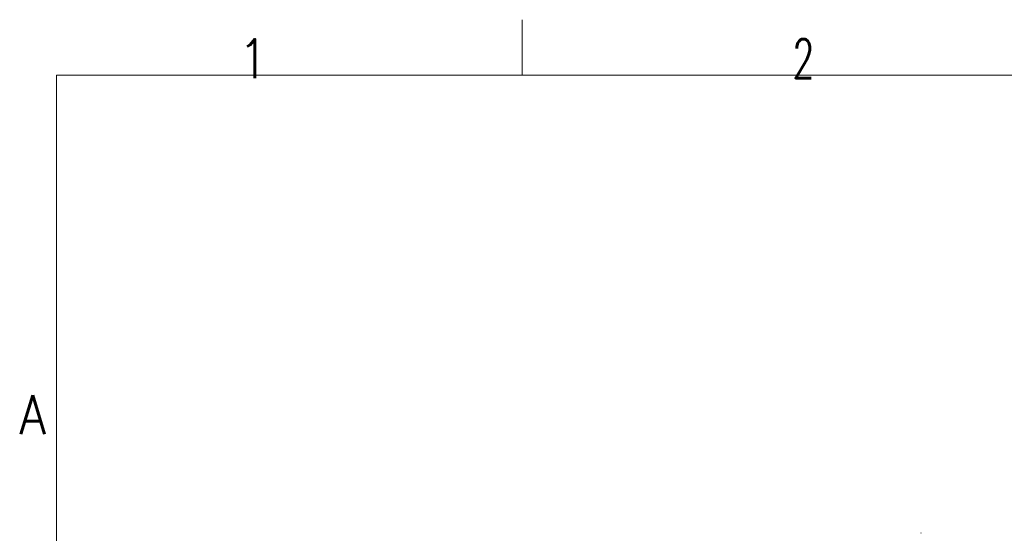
# Model space of a CAD drawing. Header units: inches. Extents: x 0 to 23760, y -13 to 16800.
# Tile 71 of 214: x 68 to 3619, y 14945 to 16800. Entities that reach past the tile are written whole.
import ezdxf

# ---------------------------------------------------------------- set-up
doc = ezdxf.new("R2010")
doc.units = ezdxf.units.IN
doc.layers.add('210', color=7, linetype='Continuous', true_color=0xffffff)
doc.layers.add('254', color=7, linetype='Continuous', true_color=0xffffff)
doc.styles.add('latin_extended', font='simplex.shx')

msp = doc.modelspace()

# ---------------------------------------------------------------- linework, layer by layer
at = {"layer": '210', "color": 7, "linetype": 'Continuous', "lineweight": 18}
for p, q in [((1880, 16600), (1880, 16800)), ((200, 200), (200, 16600)), ((200, 16600), (23560, 16600))]:
    msp.add_line(p, q, dxfattribs=at)
at = {"layer": '254', "color": 2, "linetype": 'Continuous', "lineweight": 25}
msp.add_line((3319.358, 14945.212), (3318.502, 14945.212), dxfattribs=at)

# ---------------------------------------------------------------- texts
at = {"layer": '210', "color": 211, "linetype": 'Continuous', "lineweight": 18, "char_height": 140, "attachment_point": 7, "line_spacing_factor": 0.963855, "style": 'latin_extended'}
for s, insert in [('\\W0.9188;1', (855.328, 16589.303)), ('\\W0.6563;2', (2855.328, 16589.303)), ('\\W0.8818;A', (67.11, 15303.644))]:
    msp.add_mtext(s, dxfattribs=dict(at, insert=insert))

doc.saveas('drawing.dxf')
